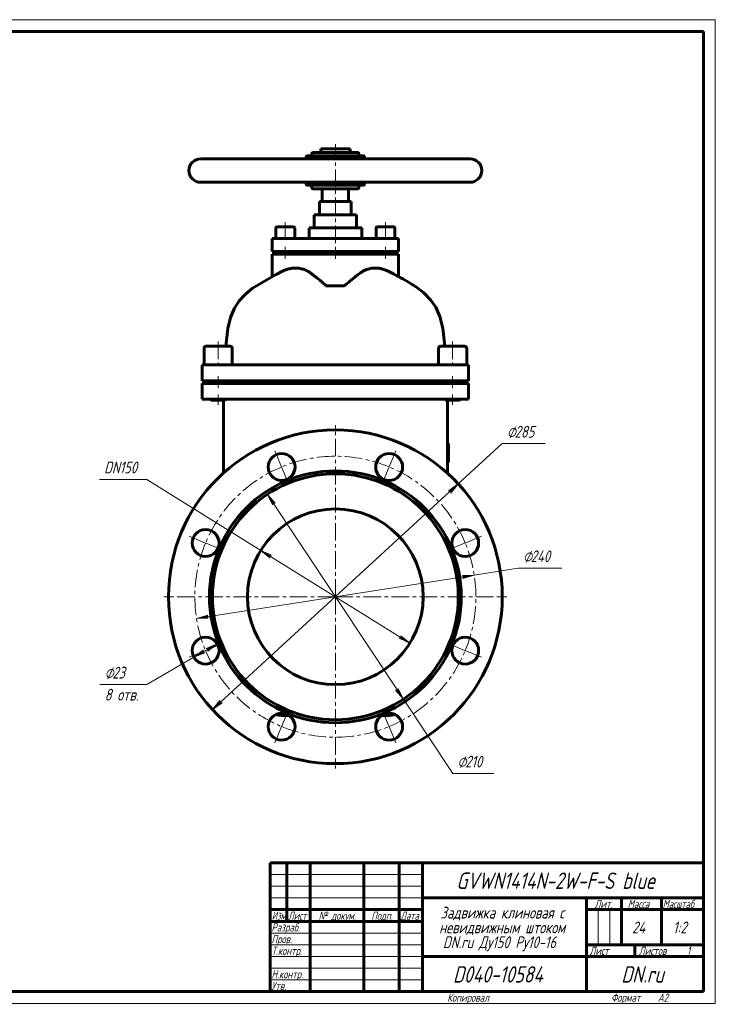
# Model space of a CAD drawing. Header units: millimetres. Extents: x 0 to 594, y 0 to 420.
# Tile 2 of 2: x 297 to 594, y 0 to 420. Entities that reach past the tile are written whole.
import ezdxf

# ---------------------------------------------------------------- set-up
doc = ezdxf.new("R2010")
doc.units = ezdxf.units.MM
for name, pattern in [('K5LT_AXLED', [12, 7.5, -1.5, 1.5, -1.5]), ('K5LT_BASIC', [0]), ('K5LT_THIN', [0])]:
    doc.linetypes.add(name, pattern=pattern)
doc.layers.add('Системный слой', color=7, linetype='Continuous')
doc.layers.add('Системный слой (1)', color=7, linetype='Continuous', true_color=0x6c6c6c)
doc.styles.add('KDIMTEXTSTYLE', font='txt', dxfattribs={"width": 0.96, "oblique": 15, "height": 5})
doc.styles.add('KTEXTSTYLE', font='txt', dxfattribs={"width": 0.96, "height": 5})
doc.dimstyles.new('KDIMSTYLE (0.50)', dxfattribs={"dimtxt": 5, "dimasz": 1, "dimexe": 2, "dimexo": 0, "dimgap": 1, "dimtad": 1, "dimlfac": 2, "dimtxsty": 'KDIMTEXTSTYLE', "dimsah": 1, "dimcen": 0, "dimdle": 1, "dimadec": 0, "dimazin": 0, "dimtfac": 0.667, "dimtmove": 0, "dimatfit": 3, "dimfxl": 1, "dimtvp": 1, "dimtolj": 1, "dimtzin": 0, "dimarcsym": 0})

# ---------------------------------------------------------------- blocks, each defined once
blk = doc.blocks.new('U8')
at = {"layer": 'Системный слой (1)', "color": 143, "linetype": 'K5LT_BASIC', "lineweight": 60, "true_color": 0x33acca}
for p, q in [((419.28, 360.59), (419.28, 361.34)), ((419.28, 349.84), (419.28, 350.59))]:
    blk.add_line(p, q, dxfattribs=at)
blk = doc.blocks.new('U9')
at = {"layer": 'Системный слой (1)', "color": 143, "linetype": 'K5LT_BASIC', "lineweight": 60, "true_color": 0x33acca}
for p, q in [((422.28, 347.84), (431.78, 347.84)), ((431.78, 347.84), (441.28, 347.84))]:
    blk.add_line(p, q, dxfattribs=at)
blk = doc.blocks.new('U10')
at = {"layer": 'Системный слой (1)', "color": 143, "linetype": 'K5LT_BASIC', "lineweight": 60, "true_color": 0x33acca}
for p, q in [((444.28, 360.59), (444.28, 361.34)), ((444.28, 349.84), (444.28, 350.59))]:
    blk.add_line(p, q, dxfattribs=at)
blk = doc.blocks.new('U11')
at = {"layer": 'Системный слой (1)', "color": 143, "linetype": 'K5LT_BASIC', "lineweight": 60, "true_color": 0x33acca}
for p, q in [((481.84, 257.59), (478.84, 257.59)), ((484.84, 257.59), (481.84, 257.59))]:
    blk.add_line(p, q, dxfattribs=at)
blk = doc.blocks.new('U12')
at = {"layer": 'Системный слой (1)', "color": 143, "linetype": 'K5LT_BASIC', "lineweight": 60, "true_color": 0x33acca}
for p, q in [((381.72, 257.59), (378.72, 257.59)), ((384.72, 257.59), (381.72, 257.59))]:
    blk.add_line(p, q, dxfattribs=at)
blk = doc.blocks.new('U13')
at = {"layer": 'Системный слой (1)', "color": 143, "linetype": 'K5LT_BASIC', "lineweight": 60, "true_color": 0x33acca}
for p, q in [((422.78, 336.71), (431.78, 336.71)), ((431.78, 336.71), (440.78, 336.71))]:
    blk.add_line(p, q, dxfattribs=at)
blk = doc.blocks.new('U14')
at = {"layer": 'Системный слой (1)', "color": 143, "linetype": 'K5LT_BASIC', "lineweight": 60, "true_color": 0x33acca}
for p, q in [((408.8, 122.96), (411.97, 122.96)), ((451.59, 122.96), (454.76, 122.96))]:
    blk.add_line(p, q, dxfattribs=at)
blk = doc.blocks.new('U15')
at = {"layer": 'Системный слой (1)', "color": 143, "linetype": 'K5LT_BASIC', "lineweight": 60, "true_color": 0x33acca}
for p, q in [((403.2, 309.4), (406.52, 311.21)), ((406.52, 311.21), (409.24, 312.6)), ((396.47, 305.3), (400.05, 307.57)), ((400.05, 307.57), (403.2, 309.4)), ((390.76, 299.97), (393.26, 302.71)), ((393.26, 302.71), (396.47, 305.3)), ((388.69, 296.8), (390.76, 299.97)), ((387, 292.83), (388.69, 296.8)), ((385.88, 288.18), (387, 292.83)), ((385.02, 280.59), (385.88, 288.18))]:
    blk.add_line(p, q, dxfattribs=at)
blk = doc.blocks.new('U16')
at = {"layer": 'Системный слой (1)', "color": 143, "linetype": 'K5LT_BASIC', "lineweight": 60, "true_color": 0x33acca}
for p, q in [((456.59, 311.45), (454.32, 312.6)), ((458.04, 310.68), (456.59, 311.45)), ((458.74, 310.3), (458.04, 310.68)), ((459.09, 310.11), (458.74, 310.3)), ((459.26, 310.01), (459.09, 310.11)), ((459.34, 309.97), (459.26, 310.01)), ((459.38, 309.95), (459.34, 309.97)), ((459.42, 309.93), (459.38, 309.95)), ((459.48, 309.89), (459.42, 309.93)), ((459.52, 309.87), (459.48, 309.89)), ((459.53, 309.86), (459.52, 309.87)), ((459.54, 309.86), (459.53, 309.86)), ((459.55, 309.86), (459.54, 309.86)), ((459.59, 309.83), (459.55, 309.86)), ((459.65, 309.8), (459.59, 309.83)), ((459.7, 309.77), (459.65, 309.8)), ((460.54, 309.3), (459.7, 309.77)), ((462.96, 307.9), (460.54, 309.3)), ((464.17, 307.17), (462.96, 307.9)), ((464.78, 306.8), (464.17, 307.17)), ((465.08, 306.61), (464.78, 306.8)), ((465.22, 306.53), (465.08, 306.61)), ((465.3, 306.48), (465.22, 306.53)), ((465.36, 306.44), (465.3, 306.48)), ((465.46, 306.38), (465.36, 306.44)), ((465.51, 306.35), (465.46, 306.38)), ((465.54, 306.33), (465.51, 306.35)), ((465.55, 306.32), (465.54, 306.33)), ((465.56, 306.32), (465.55, 306.32)), ((465.63, 306.27), (465.56, 306.32)), ((465.69, 306.23), (465.63, 306.27)), ((465.74, 306.21), (465.69, 306.23)), ((466.47, 305.73), (465.74, 306.21)), ((469.6, 303.34), (466.47, 305.73)), ((472.46, 300.4), (469.6, 303.34)), ((474.66, 297.19), (472.46, 300.4)), ((476.42, 293.24), (474.66, 297.19)), ((477.66, 288.27), (476.42, 293.24)), ((478.54, 280.59), (477.66, 288.27))]:
    blk.add_line(p, q, dxfattribs=at)
blk = doc.blocks.new('U17')
at = {"layer": 'Системный слой (1)', "color": 143, "linetype": 'K5LT_BASIC', "lineweight": 60, "true_color": 0x33acca}
for p, q in [((425.03, 342.34), (431.78, 342.34)), ((431.78, 342.34), (438.53, 342.34))]:
    blk.add_line(p, q, dxfattribs=at)
blk = doc.blocks.new('U18')
at = {"layer": 'Системный слой (1)', "color": 143, "linetype": 'K5LT_BASIC', "lineweight": 60, "true_color": 0x33acca}
for p, q in [((420.53, 331.09), (431.78, 331.09)), ((431.78, 331.09), (443.03, 331.09))]:
    blk.add_line(p, q, dxfattribs=at)
blk = doc.blocks.new('U19')
at = {"layer": 'Системный слой (1)', "color": 30, "linetype": 'K5LT_AXLED', "lineweight": 18, "true_color": 0xff8000}
for q in [(431.78, 246.84), (358.53, 173.59), (505.03, 173.59), (431.78, 100.34)]:
    blk.add_line((431.78, 173.59), q, dxfattribs=at)
blk = doc.blocks.new('U20')
at = {"layer": 'Системный слой (1)', "color": 30, "linetype": 'K5LT_AXLED', "lineweight": 18, "true_color": 0xff8000}
for p, q in [((408.82, 229.02), (405.85, 236.18)), ((454.74, 229.02), (457.71, 236.18)), ((411.78, 221.86), (408.82, 229.02)), ((451.78, 221.86), (454.74, 229.02)), ((376.35, 196.55), (369.19, 199.51)), ((487.21, 196.55), (494.37, 199.51)), ((383.51, 193.58), (376.35, 196.55)), ((480.05, 193.58), (487.21, 196.55)), ((383.51, 153.59), (376.35, 150.63)), ((480.05, 153.59), (487.21, 150.63)), ((376.35, 150.63), (369.19, 147.66)), ((487.21, 150.63), (494.37, 147.66)), ((411.78, 125.31), (408.82, 118.15)), ((451.78, 125.31), (454.74, 118.15)), ((408.82, 118.15), (405.85, 110.99)), ((454.74, 118.15), (457.71, 110.99))]:
    blk.add_line(p, q, dxfattribs=at)
for start, end in [(67.5, 112.5), (112.5, 157.5), (22.5, 67.5), (157.5, 202.5), (337.5, 22.5), (202.5, 247.5), (292.5, 337.5), (247.5, 292.5)]:
    blk.add_arc((431.78, 173.59), 60, start, end, dxfattribs=at)
blk = doc.blocks.new('D5')
at = {"layer": 'Системный слой (1)'}
for points in [[(481.04, 217.9), (484.28, 221.76), (480.15, 218.87), (480.96, 218.72)], [(379.28, 125.41), (383.41, 128.31), (382.6, 128.46), (382.52, 129.28)]]:
    blk.add_hatch(color=7, dxfattribs=at).paths.add_polyline_path(points)
at = {"layer": 'Системный слой (1)', "color": 7, "linetype": 'K5LT_THIN', "lineweight": 18, "true_color": 0xffffff}
for p, q in [((379.28, 125.41), (484.28, 221.76)), ((480.15, 218.87), (484.28, 221.76)), ((480.96, 218.72), (480.15, 218.87)), ((481.04, 217.9), (480.96, 218.72)), ((484.28, 221.76), (481.04, 217.9)), ((379.28, 125.41), (382.52, 129.28)), ((383.41, 128.31), (379.28, 125.41)), ((382.52, 129.28), (382.6, 128.46)), ((382.6, 128.46), (383.41, 128.31))]:
    blk.add_line(p, q, dxfattribs=at)
blk.add_wipeout([(505.03, 239.97), (505.03, 247.35), (518.72, 247.35), (518.72, 239.97)]).dxf.layer = 'Системный слой (1)'
for p, q in [((484.28, 221.76), (503.03, 238.97)), ((503.03, 238.97), (521.29, 238.97))]:
    blk.add_line(p, q, dxfattribs=at)
at = {"layer": 'Системный слой (1)', "color": 7, "char_height": 5, "attachment_point": 1, "style": 'KTEXTSTYLE'}
for s, insert in [('\\fArial|b0|c204|p34;\\H5.0;\\W1.000;\\Q15;\\fGOST Type AU|b0|i0|c204|p34;\\Q15;\\W0.960;⌀', (505.03, 246.56)), ('\\fArial|b0|c204|p34;\\H5.0;\\W1.000;\\Q15;\\fGOST Type AU|b0|i0|c204|p34;\\Q15;\\W0.960;285', (508.34, 246.56))]:
    blk.add_mtext(s, dxfattribs=dict(at, insert=insert))
blk = doc.blocks.new('KDIMARROW_01')
at = {"layer": 'Системный слой'}
blk.add_hatch(color=0, dxfattribs=at).paths.add_polyline_path([(-5, -0.66), (0, 0), (-5, 0.66), (-4.5, 0)])
at = {"layer": 'Системный слой', "color": 0, "linetype": 'K5LT_THIN', "lineweight": 18}
for p, q in [((-4.5, 0), (-5, 0.66)), ((-5, 0.66), (0, 0)), ((0, 0), (-5, -0.66)), ((-5, -0.66), (-4.5, 0))]:
    blk.add_line(p, q, dxfattribs=at)
at = {"layer": 'Системный слой (1)', "color": 0, "linetype": 'K5LT_THIN', "lineweight": 18}
blk.add_line((431.78, 173.59), (431.28, 173.59), dxfattribs=at)
blk = doc.blocks.new('D6')
at = {"layer": 'Системный слой (1)'}
for points in [[(486.22, 181.44), (491.06, 182.86), (486.02, 182.74), (486.61, 182.16)], [(377.54, 164.44), (376.95, 165.01), (377.34, 165.74), (372.5, 164.32)]]:
    blk.add_hatch(color=7, dxfattribs=at).paths.add_polyline_path(points)
at = {"layer": 'Системный слой (1)', "color": 7, "linetype": 'K5LT_THIN', "lineweight": 18, "true_color": 0xffffff}
for p, q in [((372.5, 164.32), (491.06, 182.86)), ((486.02, 182.74), (491.06, 182.86)), ((486.61, 182.16), (486.02, 182.74)), ((491.06, 182.86), (486.22, 181.44)), ((486.22, 181.44), (486.61, 182.16)), ((372.5, 164.32), (377.34, 165.74)), ((377.54, 164.44), (372.5, 164.32)), ((377.34, 165.74), (376.95, 165.01)), ((376.95, 165.01), (377.54, 164.44))]:
    blk.add_line(p, q, dxfattribs=at)
blk.add_wipeout([(511.89, 186.8), (511.89, 194.19), (525.83, 194.19), (525.83, 186.8)]).dxf.layer = 'Системный слой (1)'
for p, q in [((491.06, 182.86), (509.89, 185.8)), ((509.89, 185.8), (528.41, 185.8))]:
    blk.add_line(p, q, dxfattribs=at)
at = {"layer": 'Системный слой (1)', "color": 7, "char_height": 5, "attachment_point": 1, "style": 'KTEXTSTYLE'}
for s, insert in [('\\fArial|b0|c204|p34;\\H5.0;\\W1.000;\\Q15;\\fGOST Type AU|b0|i0|c204|p34;\\Q15;\\W0.960;⌀', (511.89, 193.39)), ('\\fArial|b0|c204|p34;\\H5.0;\\W1.000;\\Q15;\\fGOST Type AU|b0|i0|c204|p34;\\Q15;\\W0.960;240', (515.2, 193.39))]:
    blk.add_mtext(s, dxfattribs=dict(at, insert=insert))
blk = doc.blocks.new('D7')
at = {"layer": 'Системный слой (1)'}
for points in [[(406.05, 213.52), (402.74, 217.32), (404.95, 212.79), (405.23, 213.57)], [(460.82, 129.85), (458.61, 134.38), (458.33, 133.6), (457.51, 133.65)]]:
    blk.add_hatch(color=7, dxfattribs=at).paths.add_polyline_path(points)
at = {"layer": 'Системный слой (1)', "color": 7, "linetype": 'K5LT_THIN', "lineweight": 18, "true_color": 0xffffff}
for p, q in [((402.74, 217.32), (406.05, 213.52)), ((404.95, 212.79), (402.74, 217.32)), ((402.74, 217.32), (460.82, 129.85)), ((405.23, 213.57), (404.95, 212.79)), ((406.05, 213.52), (405.23, 213.57)), ((460.82, 129.85), (457.51, 133.65)), ((457.51, 133.65), (458.33, 133.6)), ((458.33, 133.6), (458.61, 134.38)), ((458.61, 134.38), (460.82, 129.85))]:
    blk.add_line(p, q, dxfattribs=at)
blk.add_wipeout([(483.9, 99.12), (483.9, 106.5), (496.95, 106.5), (496.95, 99.12)]).dxf.layer = 'Системный слой (1)'
for p, q in [((460.82, 129.85), (481.9, 98.12)), ((481.9, 98.12), (499.49, 98.12))]:
    blk.add_line(p, q, dxfattribs=at)
at = {"layer": 'Системный слой (1)', "color": 7, "char_height": 5, "attachment_point": 1, "style": 'KTEXTSTYLE'}
for s, insert in [('\\fArial|b0|c204|p34;\\H5.0;\\W1.000;\\Q15;\\fGOST Type AU|b0|i0|c204|p34;\\Q15;\\W0.960;⌀', (483.9, 105.71)), ('\\fArial|b0|c204|p34;\\H5.0;\\W1.000;\\Q15;\\fGOST Type AU|b0|i0|c204|p34;\\Q15;\\W0.960;210', (487.21, 105.71))]:
    blk.add_mtext(s, dxfattribs=dict(at, insert=insert))
blk = doc.blocks.new('D8')
at = {"layer": 'Системный слой (1)'}
for points in [[(404.54, 191.32), (399.95, 193.41), (403.84, 190.21), (403.77, 191.03)], [(463.61, 153.77), (459.72, 156.97), (459.79, 156.15), (459.02, 155.85)]]:
    blk.add_hatch(color=7, dxfattribs=at).paths.add_polyline_path(points)
at = {"layer": 'Системный слой (1)', "color": 7, "linetype": 'K5LT_THIN', "lineweight": 18, "true_color": 0xffffff}
for p, q in [((399.95, 193.41), (351.28, 223.71)), ((399.95, 193.41), (404.54, 191.32)), ((403.84, 190.21), (399.95, 193.41)), ((463.61, 153.77), (399.95, 193.41)), ((404.54, 191.32), (403.77, 191.03)), ((403.77, 191.03), (403.84, 190.21)), ((459.02, 155.85), (459.79, 156.15)), ((463.61, 153.77), (459.02, 155.85)), ((459.79, 156.15), (459.72, 156.97)), ((459.72, 156.97), (463.61, 153.77))]:
    blk.add_line(p, q, dxfattribs=at)
blk.add_wipeout([(333.04, 224.71), (333.04, 232.09), (348.63, 232.09), (348.63, 224.71)]).dxf.layer = 'Системный слой (1)'
blk.add_line((351.28, 223.71), (331.04, 223.71), dxfattribs=at)
at = {"layer": 'Системный слой (1)', "color": 7, "insert": (333.04, 231.3), "char_height": 5, "attachment_point": 1, "style": 'KTEXTSTYLE'}
blk.add_mtext('\\fArial|b0|c204|p34;\\H5.0;\\W1.000;\\Q15;\\fGOST Type AU|b0|i0|c204|p34;\\Q15;\\W0.960;DN150', dxfattribs=at)
blk = doc.blocks.new('D9')
at = {"layer": 'Системный слой (1)'}
for points in [[(377.33, 150.43), (381.32, 153.51), (376.67, 151.57), (377.43, 151.25)], [(371.37, 147.74), (376.03, 149.68), (375.27, 150), (375.37, 150.82)]]:
    blk.add_hatch(color=7, dxfattribs=at).paths.add_polyline_path(points)
at = {"layer": 'Системный слой (1)', "color": 7, "linetype": 'K5LT_THIN', "lineweight": 18, "true_color": 0xffffff}
for p, q in [((381.32, 153.51), (371.37, 147.74)), ((376.67, 151.57), (381.32, 153.51)), ((377.43, 151.25), (376.67, 151.57)), ((381.32, 153.51), (377.33, 150.43)), ((371.37, 147.74), (351.28, 136.09)), ((371.37, 147.74), (375.37, 150.82)), ((376.03, 149.68), (371.37, 147.74)), ((375.37, 150.82), (375.27, 150)), ((375.27, 150), (376.03, 149.68)), ((377.33, 150.43), (377.43, 151.25))]:
    blk.add_line(p, q, dxfattribs=at)
blk.add_wipeout([(333.28, 127.71), (333.28, 144.47), (348.64, 144.47), (348.64, 127.71)]).dxf.layer = 'Системный слой (1)'
blk.add_line((351.28, 136.09), (331.28, 136.09), dxfattribs=at)
at = {"layer": 'Системный слой (1)', "color": 7, "char_height": 5, "attachment_point": 1, "style": 'KTEXTSTYLE'}
for s, insert in [('\\fArial|b0|c204|p34;\\H5.0;\\W1.000;\\Q15;\\fGOST Type AU|b0|i0|c204|p34;\\Q15;\\W0.960;⌀', (333.28, 143.67)), ('\\fArial|b0|c204|p34;\\H5.0;\\W1.000;\\Q15;\\fGOST Type AU|b0|i0|c204|p34;\\Q15;\\W0.960;23', (336.58, 143.67)), ('\\fArial|b0|c204|p34;\\H5.0;\\W1.000;\\Q15;\\fGOST Type AU|b0|i0|c204|p34;\\Q15;\\W0.960;8 отв.', (333.28, 134.29))]:
    blk.add_mtext(s, dxfattribs=dict(at, insert=insert))
blk = doc.blocks.new('U21')
at = {"color": 7, "linetype": 'K5LT_THIN', "lineweight": 18, "true_color": 0xffffff}
for p, q in [((0, 420), (594, 420)), ((594, 420), (594, 0)), ((404, 55), (469, 55)), ((404, 50), (469, 50)), ((404, 45), (469, 45)), ((543.96, 25), (543.96, 40)), ((548.98, 25), (548.98, 40)), ((404, 30), (469, 30)), ((404, 25), (469, 25)), ((404, 20), (469, 20)), ((404, 15), (469, 15)), ((404, 10), (469, 10)), ((594, 0), (0, 0))]:
    blk.add_line(p, q, dxfattribs=at)
at = {"color": 143, "linetype": 'K5LT_BASIC', "lineweight": 60, "true_color": 0x33acca}
for p, q in [((20, 415), (589, 415)), ((589, 415), (589, 5)), ((404, 60), (589, 60)), ((404, 5), (404, 60)), ((411, 35), (411, 60)), ((421, 5), (421, 60)), ((444, 5), (444, 60)), ((459, 5), (459, 60)), ((469, 5), (469, 60)), ((469, 45), (589, 45)), ((539, 5), (539, 45)), ((554, 25), (554, 45)), ((571, 25), (571, 45)), ((404, 40), (469, 40)), ((539, 40), (554, 40)), ((554, 40), (589, 40)), ((404, 35), (469, 35)), ((539, 25), (589, 25)), ((559.57, 20), (559.57, 25)), ((469, 20), (539, 20)), ((539, 20), (589, 20)), ((589, 5), (20, 5))]:
    blk.add_line(p, q, dxfattribs=at)
at = {"color": 7, "attachment_point": 1, "style": 'KTEXTSTYLE'}
for s, insert, char_height in [('\\fArial|b0|c204|p34;\\H5.0;\\W1.000;\\Q15;\\fGOST Type AU|b0|i0|c204|p34;\\Q15;\\W0.960;\\H7.00;GVWN1414N-2W-F-S blue', (483.46, 55.86), 7), ('\\fArial|b0|c204|p34;\\H5.0;\\W1.000;\\Q15;\\fGOST Type AU|b0|i0|c204|p34;\\Q15;\\W0.960;\\H3.50;Лит.', (542.47, 44.18), 3.5), ('\\fArial|b0|c204|p34;\\H5.0;\\W1.000;\\Q15;\\fGOST Type AU|b0|i0|c204|p34;\\Q15;\\W0.960;\\H3.50;Масса', (556.58, 44.18), 3.5), ('\\fArial|b0|c204|p34;\\H5.0;\\W1.000;\\Q15;\\fGOST Type AU|b0|i0|c204|p34;\\Q15;\\W0.926;\\H3.50;Масштаб', (571.52, 44.18), 3.5), ('\\fArial|b0|c204|p34;\\H5.0;\\W1.000;\\Q15;\\fGOST Type AU|b0|i0|c204|p34;\\Q15;\\W0.786;\\H3.50;Изм.', (404.62, 39.18), 3.5), ('\\fArial|b0|c204|p34;\\H5.0;\\W1.000;\\Q15;\\fGOST Type AU|b0|i0|c204|p34;\\Q15;\\W0.800;\\H3.50;Лист', (411.61, 39.18), 3.5), ('\\fArial|b0|c204|p34;\\H5.0;\\W1.000;\\Q15;\\fGOST Type AU|b0|i0|c204|p34;\\Q15;\\W0.960;\\H3.50;№ докум.', (424.63, 39.18), 3.5), ('\\fArial|b0|c204|p34;\\H5.0;\\W1.000;\\Q15;\\fGOST Type AU|b0|i0|c204|p34;\\Q15;\\W0.960;\\H3.50;Подп.', (447.1, 39.18), 3.5), ('\\fArial|b0|c204|p34;\\H5.0;\\W1.000;\\Q15;\\fGOST Type AU|b0|i0|c204|p34;\\Q15;\\W0.800;\\H3.50;Дата', (459.61, 39.18), 3.5), ('\\fArial|b0|c204|p34;\\H5.0;\\W1.000;\\Q15;\\fGOST Type AU|b0|i0|c204|p34;\\Q15;\\W0.960;Задвижка клиновая с', (476.7, 41.21), 5), ('\\fArial|b0|c204|p34;\\H5.0;\\W1.000;\\Q15;\\fGOST Type AU|b0|i0|c204|p34;\\Q15;\\W0.960;\\H3.50;Разраб.', (404.5, 34.18), 3.5), ('\\fArial|b0|c204|p34;\\H5.0;\\W1.000;\\Q15;\\fGOST Type AU|b0|i0|c204|p34;\\Q15;\\W0.960;невидвижным штоком', (476.1, 34.9), 5), ('\\fArial|b0|c204|p34;\\H5.0;\\W1.000;\\Q15;\\fGOST Type AU|b0|i0|c204|p34;\\Q15;\\W0.960;24', (558.48, 34.9), 5), ('\\fArial|b0|c204|p34;\\H5.0;\\W1.000;\\Q15;\\fGOST Type AU|b0|i0|c204|p34;\\Q15;\\W0.960;{\\c16737820;1:2}', (575.92, 34.9), 5), ('\\fArial|b0|c204|p34;\\H5.0;\\W1.000;\\Q15;\\fGOST Type AU|b0|i0|c204|p34;\\Q15;\\W0.960;\\H3.50;Пров.', (404.5, 29.18), 3.5), ('\\fArial|b0|c204|p34;\\H5.0;\\W1.000;\\Q15;\\fGOST Type AU|b0|i0|c204|p34;\\Q15;\\W0.960;DN.ru Ду150 Ру10-16', (477.69, 28.59), 5), ('\\fArial|b0|c204|p34;\\H5.0;\\W1.000;\\Q15;\\fGOST Type AU|b0|i0|c204|p34;\\Q15;\\W0.960;\\H3.50;Т.контр.', (404.5, 24.18), 3.5), ('\\fArial|b0|c204|p34;\\H5.0;\\W1.000;\\Q15;\\fGOST Type AU|b0|i0|c204|p34;\\Q15;\\W0.960;\\H3.50;Лист', (540.32, 24.18), 3.5), ('\\fArial|b0|c204|p34;\\H5.0;\\W1.000;\\Q15;\\fGOST Type AU|b0|i0|c204|p34;\\Q15;\\W0.960;\\H3.50;Листов', (561.36, 24.18), 3.5), ('\\fArial|b0|c204|p34;\\H5.0;\\W1.000;\\Q15;\\fGOST Type AU|b0|i0|c204|p34;\\Q15;\\W0.960;\\H3.50;1', (581.91, 24.18), 3.5), ('\\fArial|b0|c204|p34;\\H5.0;\\W1.000;\\Q15;\\fGOST Type AU|b0|i0|c204|p34;\\Q15;\\W0.960;\\H3.50;Н.контр.', (404.5, 14.18), 3.5), ('\\fArial|b0|c204|p34;\\H5.0;\\W1.000;\\Q15;\\fGOST Type AU|b0|i0|c204|p34;\\Q15;\\W0.960;\\H7.00;D040-10584', (481.98, 15.86), 7), ('\\fArial|b0|c204|p34;\\H5.0;\\W1.000;\\Q15;\\fGOST Type AU|b0|i0|c204|p34;\\Q15;\\W0.960;\\H7.00;DN.ru', (553.84, 15.86), 7), ('\\fArial|b0|c204|p34;\\H5.0;\\W1.000;\\Q15;\\fGOST Type AU|b0|i0|c204|p34;\\Q15;\\W0.960;\\H3.50;Утв.', (404.5, 9.18), 3.5), ('\\fArial|b0|c204|p34;\\H5.0;\\W1.000;\\Q15;\\fGOST Type AU|b0|i0|c204|p34;\\Q15;\\W0.960;\\H3.50;Копировал', (479.5, 4.18), 3.5), ('\\fArial|b0|c204|p34;\\H5.0;\\W1.000;\\Q15;\\fGOST Type AU|b0|i0|c204|p34;\\Q15;\\W0.960;\\H3.50;Формат', (549.5, 4.18), 3.5), ('\\fArial|b0|c204|p34;\\H5.0;\\W1.000;\\Q15;\\fGOST Type AU|b0|i0|c204|p34;\\Q15;\\W0.960;\\H3.50;A2', (569.5, 4.18), 3.5)]:
    blk.add_mtext(s, dxfattribs=dict(at, insert=insert, char_height=char_height))

msp = doc.modelspace()

# ---------------------------------------------------------------- linework, layer by layer
at = {"layer": 'Системный слой (1)', "color": 30, "linetype": 'K5LT_AXLED', "lineweight": 18, "true_color": 0xff8000}
for p, q in [((431.78, 324.5873), (431.78, 366.8373)), ((410.406, 333.5873), (410.406, 324.5873)), ((453.154, 333.5873), (453.154, 324.5873)), ((410.406, 322.9623), (410.406, 317.8373)), ((431.78, 317.8373), (431.78, 322.9623)), ((453.154, 322.9623), (453.154, 317.8373)), ((381.7175, 282.5873), (381.7175, 270.5873)), ((481.8425, 282.5873), (481.8425, 270.5873)), ((381.7175, 267.8373), (381.7175, 262.7123)), ((481.8425, 267.8373), (481.8425, 262.7123)), ((381.7175, 259.9623), (381.7175, 255.5873)), ((481.8425, 259.9623), (481.8425, 255.5873))]:
    msp.add_line(p, q, dxfattribs=at)
at = {"layer": 'Системный слой (1)', "color": 143, "linetype": 'K5LT_BASIC', "lineweight": 60, "true_color": 0x33acca}
for p, q in [((443.78, 361.8373), (419.78, 361.8373)), ((421.78, 361.8373), (421.78, 362.8373)), ((441.28, 363.3373), (422.28, 363.3373)), ((425.53, 364.8373), (438.03, 364.8373)), ((425.53, 363.3373), (425.53, 364.8373)), ((438.03, 363.3373), (438.03, 364.8373)), ((441.78, 361.8373), (441.78, 362.8373)), ((489.28, 360.5873), (374.28, 360.5873)), ((489.28, 350.5873), (374.28, 350.5873)), ((419.78, 349.3373), (443.78, 349.3373)), ((421.78, 348.3373), (421.78, 349.3373)), ((441.78, 348.3373), (441.78, 349.3373)), ((426.155, 342.3373), (426.155, 347.8373)), ((437.405, 342.3373), (437.405, 347.8373)), ((425.03, 336.7123), (425.03, 342.3373)), ((438.53, 336.7123), (438.53, 342.3373)), ((422.78, 331.0873), (422.78, 336.7123)), ((440.78, 331.0873), (440.78, 336.7123)), ((406.406, 331.0873), (406.406, 326.5873)), ((413.906, 331.5873), (406.906, 331.5873)), ((414.406, 331.0873), (414.406, 326.5873)), ((420.53, 326.5873), (420.53, 331.0873)), ((443.03, 326.5873), (443.03, 331.0873)), ((449.154, 331.0873), (449.154, 326.5873)), ((456.654, 331.5873), (449.654, 331.5873)), ((457.154, 331.0873), (457.154, 326.5873)), ((404.781, 320.9623), (404.781, 326.5873)), ((404.781, 326.5873), (407.0976, 326.5873)), ((407.0976, 326.5873), (428.4715, 326.5873)), ((428.4715, 326.5873), (435.0885, 326.5873)), ((435.0885, 326.5873), (456.4624, 326.5873)), ((456.4624, 326.5873), (458.779, 326.5873)), ((458.779, 320.9623), (458.779, 326.5873)), ((407.0976, 320.9623), (404.781, 320.9623)), ((404.781, 319.8373), (407.0976, 319.8373)), ((404.781, 310.278), (404.781, 319.8373)), ((407.0976, 320.9623), (428.4715, 320.9623)), ((407.0976, 319.8373), (428.4715, 319.8373)), ((407.906, 320.9623), (407.906, 319.8373)), ((412.906, 320.9623), (412.906, 319.8373)), ((420.53, 319.8373), (420.53, 320.9623)), ((435.0885, 320.9623), (428.4715, 320.9623)), ((428.4715, 319.8373), (435.0885, 319.8373)), ((435.0885, 320.9623), (456.4624, 320.9623)), ((435.0885, 319.8373), (456.4624, 319.8373)), ((443.03, 319.8373), (443.03, 320.9623)), ((450.654, 320.9623), (450.654, 319.8373)), ((455.654, 320.9623), (455.654, 319.8373)), ((458.779, 320.9623), (456.4624, 320.9623)), ((456.4624, 319.8373), (458.779, 319.8373)), ((458.779, 310.278), (458.779, 319.8373)), ((427.9128, 306.3373), (428.4715, 306.3373)), ((435.0885, 306.3373), (428.4715, 306.3373)), ((435.0885, 306.3373), (435.6472, 306.3373)), ((375.7175, 279.7873), (375.7175, 272.5873)), ((386.9175, 280.5873), (376.5175, 280.5873)), ((376.9133, 280.5873), (376.5175, 280.5873)), ((387.7175, 279.7873), (387.7175, 272.5873)), ((475.8425, 279.7873), (475.8425, 272.5873)), ((487.0425, 280.5873), (476.6425, 280.5873)), ((487.8425, 279.7873), (487.8425, 272.5873)), ((374.9675, 272.5873), (381.7175, 272.5873)), ((374.9675, 265.8373), (374.9675, 272.5873)), ((381.7175, 272.5873), (481.8425, 272.5873)), ((481.8425, 272.5873), (488.5925, 272.5873)), ((488.5925, 265.8373), (488.5925, 272.5873)), ((381.7175, 265.8373), (374.9675, 265.8373)), ((377.7175, 265.8373), (377.7175, 264.7123)), ((381.7175, 265.8373), (481.8425, 265.8373)), ((385.7175, 265.8373), (385.7175, 264.7123)), ((403.655, 264.7123), (403.655, 265.8373)), ((459.905, 264.7123), (459.905, 265.8373)), ((477.8425, 265.8373), (477.8425, 264.7123)), ((488.5925, 265.8373), (481.8425, 265.8373)), ((485.8425, 265.8373), (485.8425, 264.7123)), ((374.9675, 257.9623), (374.9675, 264.7123)), ((374.9675, 264.7123), (381.7175, 264.7123)), ((381.7175, 264.7123), (481.8425, 264.7123)), ((481.8425, 264.7123), (488.5925, 264.7123)), ((488.5925, 257.9623), (488.5925, 264.7123)), ((381.7175, 257.9623), (374.9675, 257.9623)), ((378.3425, 257.9623), (378.7175, 257.5873)), ((381.7175, 257.9623), (481.8425, 257.9623)), ((383.9675, 257.5873), (383.9675, 226.4128)), ((385.0925, 257.9623), (384.7175, 257.5873)), ((478.4675, 257.9623), (478.8425, 257.5873)), ((479.5925, 257.5873), (479.5925, 226.4128)), ((488.5925, 257.9623), (481.8425, 257.9623)), ((485.2175, 257.9623), (484.8425, 257.5873)), ((479.5925, 238.9726), (480.155, 238.9726)), ((480.155, 238.9726), (480.155, 231.1428)), ((479.5925, 231.1428), (480.155, 231.1428)), ((479.5925, 231.0783), (480.155, 231.0783)), ((479.5925, 231.0352), (480.155, 231.0352)), ((480.155, 231.1428), (480.155, 231.0783)), ((480.155, 231.0783), (480.155, 231.0352))]:
    msp.add_line(p, q, dxfattribs=at)
for centre, radius in [((431.78, 173.5873), 71.25), ((408.819, 229.0201), 5.75), ((454.741, 229.0201), 5.75), ((431.78, 173.5873), 53.75), ((431.78, 173.5873), 52.5), ((431.78, 173.5873), 37.5), ((376.3472, 196.5484), 5.75), ((487.2128, 196.5484), 5.75), ((376.3472, 150.6263), 5.75), ((487.2128, 150.6263), 5.75), ((408.819, 118.1546), 5.75), ((454.741, 118.1546), 5.75)]:
    msp.add_circle(centre, radius, dxfattribs=at)
for centre, radius, start, end in [((419.78, 361.3373), 0.5, 90, 180), ((422.28, 362.8373), 0.5, 90, 180), ((441.28, 362.8373), 0.5, 0, 90), ((443.78, 361.3373), 0.5, 0, 90), ((374.28, 355.5873), 5, 90, 270), ((489.28, 355.5873), 5, 270, 90), ((419.78, 349.8373), 0.5, 180, 270), ((443.78, 349.8373), 0.5, 270, 0), ((422.28, 348.3373), 0.5, 180, 270), ((441.28, 348.3373), 0.5, 270, 0), ((406.906, 331.0873), 0.5, 90, 180), ((413.906, 331.0873), 0.5, 0, 90), ((449.654, 331.0873), 0.5, 90, 180), ((456.654, 331.0873), 0.5, 0, 90), ((376.5175, 279.7873), 0.8, 90, 180), ((376.5175, 279.7873), 0.8, 90, 180), ((386.9175, 279.7873), 0.8, 0, 90), ((476.6425, 279.7873), 0.8, 90, 180), ((487.0425, 279.7873), 0.8, 0, 90), ((408.7974, 128.5873), 5.625, 246.358842, 270), ((454.7625, 128.5873), 5.625, 270, 293.641158)]:
    msp.add_arc(centre, radius, start, end, dxfattribs=at)
for points, knots in [([(409.2369, 312.6029), (409.6121, 312.7899), (410.3113, 313.0996), (411.6455, 313.5577), (412.9018, 313.8289), (414.328, 313.9623), (415.4983, 313.9505), (416.6975, 313.7947), (417.6789, 313.5668), (418.5897, 313.2694), (419.4563, 312.9), (420.3641, 312.4117), (420.9501, 312.0198), (421.2594, 311.7885)], [0, 0, 0, 0, 1.36216533, 2.49783856, 4.65782637, 5.64689874, 7.30965567, 8.59171552, 9.7017197, 10.6687894, 11.75978457, 12.78448975, 14, 14, 14, 14]), ([(427.9128, 306.3373), (427.7548, 306.4788), (427.4391, 306.7594), (426.8481, 307.2779), (426.1042, 307.9189), (425.2578, 308.6314), (424.4044, 309.3337), (423.5641, 310.0108), (422.8276, 310.5906), (422.0502, 311.1918), (421.5765, 311.5511), (421.2594, 311.7885)], [0, 0, 0, 0, 0.91042522, 1.8007438, 3.30696065, 4.98122158, 6.33872485, 7.83265261, 9.42253978, 10.24717672, 12, 12, 12, 12]), ([(442.3006, 311.7885), (441.8248, 311.4322), (440.9159, 310.7384), (439.514, 309.6286), (437.7493, 308.18), (436.4468, 307.0531), (435.6472, 306.3373)], [0, 0, 0, 0, 1.49395218, 2.83020779, 4.34779119, 7, 7, 7, 7]), ([(454.3231, 312.6029), (453.872, 312.8277), (453.0906, 313.1652), (451.754, 313.5948), (450.5812, 313.8354), (449.2431, 313.9619), (448.0723, 313.9513), (446.8421, 313.7926), (445.859, 313.5608), (444.9467, 313.2593), (444.1765, 312.9312), (443.2638, 312.4529), (442.674, 312.0678), (442.3006, 311.7885)], [0, 0, 0, 0, 1.63782281, 2.78248302, 4.64555215, 5.63387164, 7.29733967, 8.58130496, 9.79305188, 10.66371761, 11.75760973, 12.53260752, 14, 14, 14, 14])]:
    msp.add_open_spline(points, degree=3, knots=knots, dxfattribs=at)

# ---------------------------------------------------------------- block references
at = {"layer": 'Системный слой (1)'}
for name in ['U8', 'U10', 'U9', 'U17', 'U13', 'U18', 'U15', 'U16', 'U12', 'U11', 'U19', 'U20', 'U14']:
    msp.add_blockref(name, (0, 0), dxfattribs=at)

# ---------------------------------------------------------------- next in the draw order: dimensions: what is measured, and where the dimension line sits
at = {"layer": 'Системный слой (1)', "color": 7}
dim = msp.add_diameter_dim_2p(p1=(326.7889, 77.2384), p2=(536.7711, 269.9363), dimstyle='KDIMSTYLE (0.50)', override={"dimtih": 1, "dimtoh": 1, "dimpost": '\\fGOST Type AU|b0|c204|p34;\\H5.0;\\W0.960;\\Q15;<>', "dimblk1": 'KDIMARROW_01', "dimblk2": 'KDIMARROW_01', "dimclrt": 7, "dimtol": 1, "dimtp": 0, "dimtm": 0, "dimtdec": 5, "dimtmove": 1, "dimatfit": 2, "dimtolj": 1}, dxfattribs=at)
dim.commit()
dim.dimension.update_dxf_attribs({"geometry": 'D5', "text_midpoint": (505.03, 238.9726), "dimtype": 163})

# ---------------------------------------------------------------- next in the draw order: dimensions: what is measured, and where the dimension line sits
dim = msp.add_diameter_dim_2p(p1=(313.2214, 155.0437), p2=(550.3386, 192.131), dimstyle='KDIMSTYLE (0.50)', override={"dimtih": 1, "dimtoh": 1, "dimpost": '\\fGOST Type AU|b0|c204|p34;\\H5.0;\\W0.960;\\Q15;<>', "dimblk1": 'KDIMARROW_01', "dimblk2": 'KDIMARROW_01', "dimclrt": 7, "dimtol": 1, "dimtp": 0, "dimtm": 0, "dimtdec": 5, "dimtmove": 1, "dimatfit": 2, "dimtolj": 1}, dxfattribs=at)
dim.commit()
dim.dimension.update_dxf_attribs({"geometry": 'D6', "text_midpoint": (511.89, 185.8045), "dimtype": 163})

# ---------------------------------------------------------------- next in the draw order: dimensions: what is measured, and where the dimension line sits
dim = msp.add_diameter_dim_2p(p1=(373.691, 261.0554), p2=(489.869, 86.1193), dimstyle='KDIMSTYLE (0.50)', override={"dimtih": 1, "dimtoh": 1, "dimpost": '\\fGOST Type AU|b0|c204|p34;\\H5.0;\\W0.960;\\Q15;<>', "dimblk1": 'KDIMARROW_01', "dimblk2": 'KDIMARROW_01', "dimclrt": 7, "dimtol": 1, "dimtp": 0, "dimtm": 0, "dimtdec": 5, "dimtmove": 1, "dimatfit": 2, "dimtolj": 1}, dxfattribs=at)
dim.commit()
dim.dimension.update_dxf_attribs({"geometry": 'D7', "text_midpoint": (483.9005, 98.118), "dimtype": 163})

# ---------------------------------------------------------------- next in the draw order: dimensions: what is measured, and where the dimension line sits
dim = msp.add_diameter_dim_2p(p1=(495.4474, 133.9457), p2=(368.1126, 213.229), dimstyle='KDIMSTYLE (0.50)', override={"dimtih": 1, "dimtoh": 1, "dimpost": '\\fGOST Type AU|b0|c204|p34;\\H5.0;\\W0.960;\\Q15;<>', "dimblk1": 'KDIMARROW_01', "dimblk2": 'KDIMARROW_01', "dimclrt": 7, "dimtol": 1, "dimtp": 0, "dimtm": 0, "dimtdec": 5, "dimtmove": 1, "dimatfit": 2, "dimtolj": 1}, dxfattribs=at)
dim.commit()
dim.dimension.update_dxf_attribs({"geometry": 'D8', "text_midpoint": (349.2829, 223.7078), "dimtype": 163})

# ---------------------------------------------------------------- next in the draw order: dimensions: what is measured, and where the dimension line sits
dim = msp.add_diameter_dim_2p(p1=(386.2948, 156.3966), p2=(366.3997, 144.8561), dimstyle='KDIMSTYLE (0.50)', override={"dimtih": 1, "dimtoh": 1, "dimpost": '\\fGOST Type AU|b0|c204|p34;\\H5.0;\\W0.960;\\Q15;<>\\X\\fGOST Type AU|b0|c204|p34;\\H5.0;\\W0.960;\\Q15;\\fGOST Type AU|b0|i0|c204|p34;\\Q15;8 отв.', "dimblk1": 'KDIMARROW_01', "dimblk2": 'KDIMARROW_01', "dimclrt": 7, "dimtol": 1, "dimtp": 0, "dimtm": 0, "dimtdec": 5, "dimtmove": 1, "dimatfit": 2, "dimtolj": 1}, dxfattribs=at)
dim.commit()
dim.dimension.update_dxf_attribs({"geometry": 'D9', "text_midpoint": (349.2829, 136.0873)})

# ---------------------------------------------------------------- next in the draw order: block references
msp.add_blockref('U21', (0, 0))

doc.saveas('drawing.dxf')
